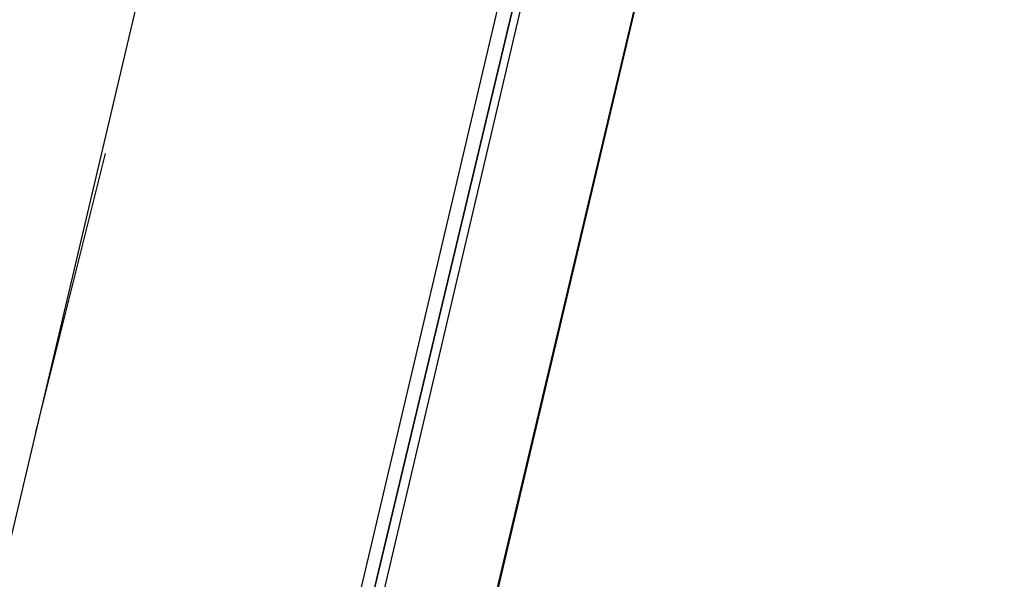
# Model space of a CAD drawing. Header units: feet. Extents: x -79 to 198, y -22 to 181.
# Tile 73 of 256: x 105.747 to 107.434, y 29.541 to 30.501. Entities that reach past the tile are written whole.
import ezdxf

# ---------------------------------------------------------------- set-up
doc = ezdxf.new("R2010")
doc.units = ezdxf.units.FT
doc.layers.add('A-LINEA', color=7, linetype='CONTINUOUS')

msp = doc.modelspace()

# ---------------------------------------------------------------- linework, layer by layer
at = {"layer": 'A-LINEA'}
for p, q in [((109.12, 40.3378), (105.52, 25.0978)), ((104.9733, 26.3911), (106, 30.7511)), ((105.8933, 30.2711), (105.7733, 29.7911))]:
    msp.add_line(p, q, dxfattribs=at)
for points in [[(126.2667, 36.6311), (119.2267, 38.2978), (119.16, 37.9644), (109.12, 40.3378), (105.48, 24.9378), (96.3733, 27.2578), (96.2667, 26.7644), (92.6933, 27.6178), (92.1333, 25.2311), (89.6, 14.5378), (77.3867, 17.4311), (77.2267, 16.7778), (73.6667, 17.6178), (72.7067, 13.6044), (71.9067, 10.1778)], [(105.5467, 26.1244), (105.5467, 26.1378), (106.64, 30.7244), (106.6133, 30.7378), (106.6133, 30.7244), (105.5333, 26.1378), (105.5467, 26.1244)], [(105.5733, 26.1244), (106.6533, 30.7244), (106.64, 30.7244), (105.5467, 26.1378), (105.56, 26.1244), (105.5733, 26.1244)]]:
    msp.add_lwpolyline(points, dxfattribs=at)

doc.saveas('drawing.dxf')
